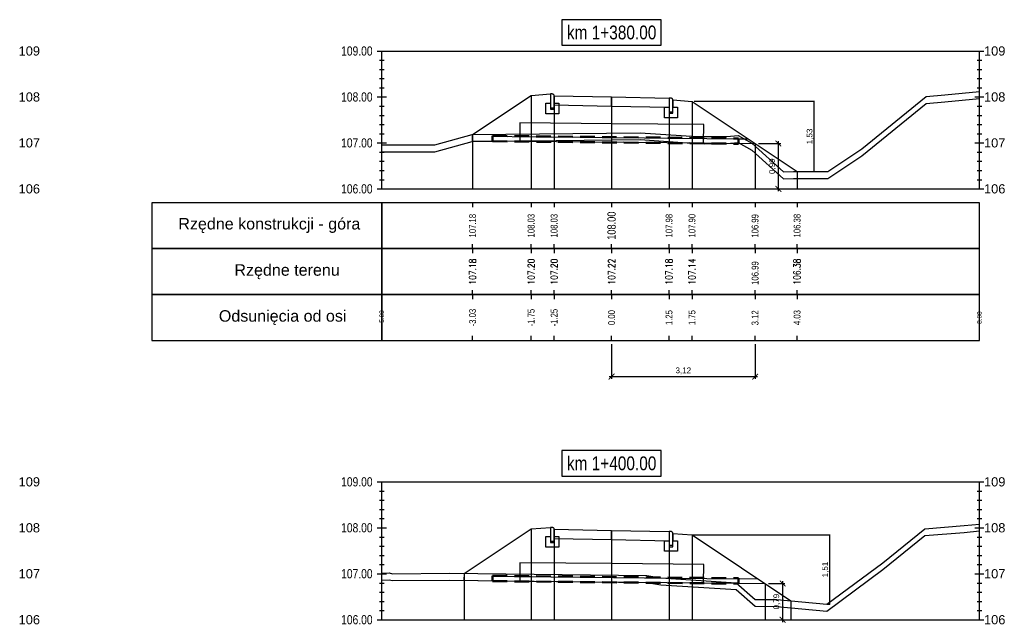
# Model space of a CAD drawing. Extents: x 7537626 to 7538805, y 5722894 to 5725486.
# Tile 66 of 90: x 7538518 to 7538539, y 5725469 to 5725482. Entities that reach past the tile are written whole.
import ezdxf

# ---------------------------------------------------------------- set-up
doc = ezdxf.new("R2010")
doc.units = 0
doc.header["$PDMODE"] = 35
doc.header["$PDSIZE"] = 0.3
doc.linetypes.add('HIDDEN', pattern=[9.525, 6.35, -3.175])
for name, color, linetype in [('C-DROGI-PROFILE', 7, 'Continuous'), ('C-DROGI-PROFILE-ETYKIETY', 7, 'Continuous'), ('C-DROGI-PRZEKROJE-ETYKIETY', 7, 'Continuous'), ('C-POPRZECZKA-przekrój', 2, 'Continuous'), ('C-POPRZECZKA-widok', 1, 'Continuous')]:
    doc.layers.add(name, color=color, linetype=linetype)
for name, color, linetype, true_color in [('C-humus', 7, 'Continuous', 0x003df5), ('C-Teren', 7, 'Continuous', 0x005716), ('poprzeczki', 7, 'Continuous', 0x0000d6)]:
    doc.layers.add(name, color=color, linetype=linetype, true_color=true_color)
doc.layers.add('Pom-plan', color=4, linetype='Continuous', plot=False)
doc.styles.add('2mm08', font='arial.ttf', dxfattribs={"width": 0.8})
doc.styles.add('opis_50', font='arial.ttf', dxfattribs={"height": 0.125})
doc.styles.get("Standard").update_dxf_attribs({"font": 'arial.ttf'})
doc.dimstyles.new('OPIS_50', dxfattribs={"dimscale": 0.5, "dimtxt": 0.125, "dimasz": 0.25, "dimexe": 0.1, "dimexo": 0.15, "dimgap": 0.1, "dimtad": 1, "dimzin": 0, "dimtxsty": 'opis_50', "dimblk": 'ARCHTICK', "dimcen": 0.15, "dimdle": 0.1, "dimaunit": 2, "dimadec": 4, "dimazin": 0, "dimtfac": 1, "dimtmove": 0, "dimatfit": 3, "dimfxl": 1, "dimarcsym": 0})

# ---------------------------------------------------------------- blocks, each defined once
blk = doc.blocks.new('_ArchTick')
at = {"color": 0, "linetype": 'ByBlock', "const_width": 0.15}
blk.add_lwpolyline([(-0.5, -0.5), (0.5, 0.5)], dxfattribs=at)
blk = doc.blocks.new('*D11')
at = {"layer": 'Defpoints', "color": 0, "transparency": 16777216}
for p in [(7538532.256, 5725479.942), (7538534.434, 5725478.415), (7538534.877, 5725478.415)]:
    blk.add_point(p, dxfattribs=at)
at = {"layer": 'poprzeczki', "color": 0, "lineweight": -2, "transparency": 16777216}
for p, q in [((7538532.271, 5725479.942), (7538534.887, 5725479.942)), ((7538534.877, 5725479.952), (7538534.877, 5725478.405)), ((7538534.449, 5725478.415), (7538534.887, 5725478.415))]:
    blk.add_line(p, q, dxfattribs=at)
at = {"layer": 'poprzeczki', "color": 0, "lineweight": -2, "transparency": 16777216, "xscale": 0.025, "yscale": 0.025, "zscale": 0.025}
for p, rotation in [((7538534.877, 5725479.942), 90), ((7538534.877, 5725478.415), 270)]:
    blk.add_blockref('_ArchTick', p, dxfattribs=dict(at, rotation=rotation))
at = {"layer": 'poprzeczki', "color": 0, "transparency": 16777216, "insert": (7538534.792, 5725479.178), "char_height": 0.125, "attachment_point": 5, "rotation": 90, "style": 'opis_50'}
blk.add_mtext('1,53', dxfattribs=at)
blk = doc.blocks.new('*D12')
at = {"layer": 'Defpoints', "color": 0, "transparency": 16777216}
for p in [(7538532.225, 5725470.508), (7538535.157, 5725469), (7538535.215, 5725469)]:
    blk.add_point(p, dxfattribs=at)
at = {"layer": 'poprzeczki', "color": 0, "lineweight": -2, "transparency": 16777216}
for p, q in [((7538532.24, 5725470.508), (7538535.225, 5725470.508)), ((7538535.215, 5725470.518), (7538535.215, 5725468.99)), ((7538535.172, 5725469), (7538535.225, 5725469))]:
    blk.add_line(p, q, dxfattribs=at)
at = {"layer": 'poprzeczki', "color": 0, "lineweight": -2, "transparency": 16777216, "xscale": 0.025, "yscale": 0.025, "zscale": 0.025}
for p, rotation in [((7538535.215, 5725470.508), 90), ((7538535.215, 5725469), 270)]:
    blk.add_blockref('_ArchTick', p, dxfattribs=dict(at, rotation=rotation))
at = {"layer": 'poprzeczki', "color": 0, "transparency": 16777216, "insert": (7538535.13, 5725469.754), "char_height": 0.125, "attachment_point": 5, "rotation": 90, "style": 'opis_50'}
blk.add_mtext('1,51', dxfattribs=at)
blk = doc.blocks.new('geokrata')
at = {"layer": 'C-POPRZECZKA-przekrój', "color": 172, "linetype": 'HIDDEN', "lineweight": 50, "ltscale": 0.05, "true_color": 0x0000cc}
for p, q in [((7538464.885, 5725469.743), (7538470.234, 5725469.689)), ((7538464.887, 5725469.627), (7538470.233, 5725469.573))]:
    blk.add_line(p, q, dxfattribs=at)
at = {"layer": 'C-POPRZECZKA-przekrój', "color": 98, "linetype": 'Continuous', "lineweight": 30, "true_color": 0x006100}
for p, q in [((7538464.892, 5725469.735), (7538465.726, 5725469.726)), ((7538464.893, 5725469.635), (7538465.725, 5725469.626)), ((7538469.225, 5725469.591), (7538470.225, 5725469.581))]:
    blk.add_line(p, q, dxfattribs=at)
for points in [[(7538467.479, 5725470.009), (7538465.479, 5725470.029), (7538465.475, 5725469.629), (7538469.475, 5725469.589), (7538469.479, 5725469.989), (7538467.479, 5725470.009), (7538465.479, 5725470.029), (7538465.476, 5725469.729), (7538470.226, 5725469.681)], [(7538464.892, 5725469.735), (7538464.893, 5725469.635)], [(7538470.225, 5725469.581), (7538470.226, 5725469.681)]]:
    blk.add_lwpolyline(points, dxfattribs=at)
at = {"layer": 'C-POPRZECZKA-przekrój', "color": 172, "linetype": 'HIDDEN', "lineweight": 50, "ltscale": 0.05, "true_color": 0x0000cc}
for points in [[(7538464.885, 5725469.743), (7538464.887, 5725469.627)], [(7538470.233, 5725469.573), (7538470.234, 5725469.689)]]:
    blk.add_lwpolyline(points, dxfattribs=at)
blk = doc.blocks.new('*D230')
at = {"layer": 'Defpoints', "color": 0, "transparency": 16777216}
for p in [(7538533.596, 5725479.024), (7538534.103, 5725479.024), (7538533.596, 5725478.036)]:
    blk.add_point(p, dxfattribs=at)
at = {"layer": 'Pom-plan', "color": 0, "lineweight": -2, "transparency": 16777216}
for p, q in [((7538533.671, 5725479.024), (7538534.153, 5725479.024)), ((7538534.103, 5725477.986), (7538534.103, 5725479.074)), ((7538533.671, 5725478.036), (7538534.153, 5725478.036))]:
    blk.add_line(p, q, dxfattribs=at)
at = {"layer": 'Pom-plan', "color": 0, "lineweight": -2, "transparency": 16777216, "xscale": 0.125, "yscale": 0.125, "zscale": 0.125}
for p, rotation in [((7538534.103, 5725479.024), 90), ((7538534.103, 5725478.036), 270)]:
    blk.add_blockref('_ArchTick', p, dxfattribs=dict(at, rotation=rotation))
at = {"layer": 'Pom-plan', "color": 0, "transparency": 16777216, "insert": (7538533.978, 5725478.53), "char_height": 0.125, "attachment_point": 5, "rotation": 90, "style": 'opis_50'}
blk.add_mtext('0,99', dxfattribs=at)
blk = doc.blocks.new('*D231')
at = {"layer": 'Defpoints', "color": 0, "transparency": 16777216}
for p in [(7538530.475, 5725474.736), (7538533.596, 5725474.736), (7538533.596, 5725473.951)]:
    blk.add_point(p, dxfattribs=at)
at = {"layer": 'Pom-plan', "color": 0, "lineweight": -2, "transparency": 16777216}
for p, q in [((7538530.475, 5725474.661), (7538530.475, 5725473.901)), ((7538533.596, 5725474.661), (7538533.596, 5725473.901)), ((7538530.425, 5725473.951), (7538533.646, 5725473.951))]:
    blk.add_line(p, q, dxfattribs=at)
at = {"layer": 'Pom-plan', "color": 0, "lineweight": -2, "transparency": 16777216, "xscale": 0.125, "yscale": 0.125, "zscale": 0.125, "rotation": 180}
blk.add_blockref('_ArchTick', (7538530.475, 5725473.951), dxfattribs=at)
at = {"layer": 'Pom-plan', "color": 0, "lineweight": -2, "transparency": 16777216, "xscale": 0.125, "yscale": 0.125, "zscale": 0.125}
blk.add_blockref('_ArchTick', (7538533.596, 5725473.951), dxfattribs=at)
at = {"layer": 'Pom-plan', "color": 0, "transparency": 16777216, "insert": (7538532.035, 5725474.076), "char_height": 0.125, "attachment_point": 5, "style": 'opis_50'}
blk.add_mtext('3,12', dxfattribs=at)
blk = doc.blocks.new('*D233')
at = {"layer": 'Defpoints', "color": 0, "transparency": 16777216}
for p in [(7538533.812, 5725469.45), (7538533.812, 5725468.661), (7538534.195, 5725468.661)]:
    blk.add_point(p, dxfattribs=at)
at = {"layer": 'Pom-plan', "color": 0, "lineweight": -2, "transparency": 16777216}
for p, q in [((7538534.195, 5725469.5), (7538534.195, 5725468.611)), ((7538533.887, 5725469.45), (7538534.245, 5725469.45)), ((7538533.887, 5725468.661), (7538534.245, 5725468.661))]:
    blk.add_line(p, q, dxfattribs=at)
at = {"layer": 'Pom-plan', "color": 0, "lineweight": -2, "transparency": 16777216, "xscale": 0.125, "yscale": 0.125, "zscale": 0.125}
for p, rotation in [((7538534.195, 5725469.45), 90), ((7538534.195, 5725468.661), 270)]:
    blk.add_blockref('_ArchTick', p, dxfattribs=dict(at, rotation=rotation))
at = {"layer": 'Pom-plan', "color": 0, "transparency": 16777216, "insert": (7538534.069, 5725469.056), "char_height": 0.125, "attachment_point": 5, "rotation": 90, "style": 'opis_50'}
blk.add_mtext('0,79', dxfattribs=at)

msp = doc.modelspace()

# ---------------------------------------------------------------- linework, layer by layer
at = {"layer": 'C-DROGI-PROFILE', "color": 7, "linetype": 'Continuous', "lineweight": -3}
for p, q in [((7538527.45, 5725477.736), (7538527.45, 5725477.636)), ((7538528.725, 5725477.736), (7538528.725, 5725477.636)), ((7538529.225, 5725477.736), (7538529.225, 5725477.636)), ((7538530.475, 5725477.736), (7538530.475, 5725477.636)), ((7538531.725, 5725477.736), (7538531.725, 5725477.636)), ((7538532.225, 5725477.736), (7538532.225, 5725477.636)), ((7538533.596, 5725477.736), (7538533.596, 5725477.636)), ((7538534.51, 5725477.736), (7538534.51, 5725477.636)), ((7538527.45, 5725476.736), (7538527.45, 5725476.836)), ((7538528.725, 5725476.736), (7538528.725, 5725476.836)), ((7538529.225, 5725476.736), (7538529.225, 5725476.836)), ((7538530.475, 5725476.736), (7538530.475, 5725476.836)), ((7538531.725, 5725476.736), (7538531.725, 5725476.836)), ((7538532.225, 5725476.736), (7538532.225, 5725476.836)), ((7538533.596, 5725476.736), (7538533.596, 5725476.836)), ((7538534.51, 5725476.736), (7538534.51, 5725476.836)), ((7538527.45, 5725476.736), (7538527.45, 5725476.636)), ((7538528.725, 5725476.736), (7538528.725, 5725476.636)), ((7538529.225, 5725476.736), (7538529.225, 5725476.636)), ((7538530.475, 5725476.736), (7538530.475, 5725476.636)), ((7538531.725, 5725476.736), (7538531.725, 5725476.636)), ((7538532.225, 5725476.736), (7538532.225, 5725476.636)), ((7538533.596, 5725476.736), (7538533.596, 5725476.636)), ((7538534.51, 5725476.736), (7538534.51, 5725476.636)), ((7538527.45, 5725475.736), (7538527.45, 5725475.836)), ((7538527.45, 5725475.736), (7538527.45, 5725475.636)), ((7538528.725, 5725475.736), (7538528.725, 5725475.836)), ((7538528.725, 5725475.736), (7538528.725, 5725475.636)), ((7538529.225, 5725475.736), (7538529.225, 5725475.836)), ((7538529.225, 5725475.736), (7538529.225, 5725475.636)), ((7538530.475, 5725475.736), (7538530.475, 5725475.836)), ((7538530.475, 5725475.736), (7538530.475, 5725475.636)), ((7538531.725, 5725475.736), (7538531.725, 5725475.836)), ((7538531.725, 5725475.736), (7538531.725, 5725475.636)), ((7538532.225, 5725475.736), (7538532.225, 5725475.836)), ((7538532.225, 5725475.736), (7538532.225, 5725475.636)), ((7538533.596, 5725475.736), (7538533.596, 5725475.836)), ((7538533.596, 5725475.736), (7538533.596, 5725475.636)), ((7538534.51, 5725475.736), (7538534.51, 5725475.836)), ((7538534.51, 5725475.736), (7538534.51, 5725475.636)), ((7538527.45, 5725474.736), (7538527.45, 5725474.836)), ((7538528.725, 5725474.736), (7538528.725, 5725474.836)), ((7538529.225, 5725474.736), (7538529.225, 5725474.836)), ((7538530.475, 5725474.736), (7538530.475, 5725474.836)), ((7538531.725, 5725474.736), (7538531.725, 5725474.836)), ((7538532.225, 5725474.736), (7538532.225, 5725474.836)), ((7538533.596, 5725474.736), (7538533.596, 5725474.836)), ((7538534.51, 5725474.736), (7538534.51, 5725474.836))]:
    msp.add_line(p, q, dxfattribs=at)
at = {"layer": 'C-DROGI-PROFILE', "color": 1, "linetype": 'Continuous', "lineweight": -3}
for points in [[(7538525.475, 5725476.736), (7538525.475, 5725477.736), (7538520.475, 5725477.736), (7538520.475, 5725476.736)], [(7538525.475, 5725476.736), (7538538.475, 5725476.736), (7538538.475, 5725477.736), (7538525.475, 5725477.736)], [(7538525.475, 5725475.736), (7538525.475, 5725476.736), (7538520.475, 5725476.736), (7538520.475, 5725475.736)], [(7538525.475, 5725475.736), (7538538.475, 5725475.736), (7538538.475, 5725476.736), (7538525.475, 5725476.736)], [(7538525.475, 5725474.736), (7538525.475, 5725475.736), (7538520.475, 5725475.736), (7538520.475, 5725474.736)], [(7538525.475, 5725474.736), (7538538.475, 5725474.736), (7538538.475, 5725475.736), (7538525.475, 5725475.736)]]:
    msp.add_3dface(points, dxfattribs=at)
at = {"layer": 'C-DROGI-PRZEKROJE-ETYKIETY', "color": 1, "linetype": 'Continuous', "lineweight": -3}
for p, q in [((7538528.725, 5725480.068), (7538528.725, 5725478.036)), ((7538529.225, 5725480.062), (7538529.225, 5725478.036)), ((7538530.475, 5725480.037), (7538530.475, 5725478.036)), ((7538531.725, 5725480.012), (7538531.725, 5725478.036)), ((7538532.225, 5725479.938), (7538532.225, 5725478.036)), ((7538527.45, 5725479.218), (7538527.45, 5725478.036)), ((7538534.51, 5725478.415), (7538534.51, 5725478.036)), ((7538528.725, 5725470.638), (7538528.725, 5725468.661)), ((7538529.225, 5725470.631), (7538529.225, 5725468.661)), ((7538530.475, 5725470.606), (7538530.475, 5725468.661)), ((7538531.725, 5725470.581), (7538531.725, 5725468.661)), ((7538532.225, 5725470.508), (7538532.225, 5725468.661)), ((7538527.271, 5725469.668), (7538527.271, 5725468.661)), ((7538534.375, 5725469.074), (7538534.375, 5725468.661))]:
    msp.add_line(p, q, dxfattribs=at)
for points in [[(7538533.596, 5725479.024), (7538533.596, 5725478.036)], [(7538533.812, 5725469.45), (7538533.812, 5725468.661)]]:
    msp.add_lwpolyline(points, dxfattribs=at)
at = {"layer": 'C-humus'}
for p, q in [((7538537.725, 5725479.93), (7538538.475, 5725480.003)), ((7538535.916, 5725478.757), (7538537.319, 5725479.897)), ((7538537.319, 5725479.897), (7538537.725, 5725479.93)), ((7538527.442, 5725479.068), (7538531.094, 5725479.109)), ((7538531.094, 5725479.109), (7538532.323, 5725479.024)), ((7538526.631, 5725478.846), (7538527.442, 5725479.068)), ((7538532.323, 5725479.024), (7538532.981, 5725479.025)), ((7538532.981, 5725479.025), (7538533.229, 5725479.046)), ((7538533.229, 5725479.046), (7538533.525, 5725478.881)), ((7538525.475, 5725478.842), (7538526.631, 5725478.846)), ((7538533.525, 5725478.881), (7538534.213, 5725478.256)), ((7538535.175, 5725478.265), (7538535.916, 5725478.757)), ((7538534.213, 5725478.256), (7538534.434, 5725478.265)), ((7538534.434, 5725478.265), (7538535.175, 5725478.265)), ((7538537.29, 5725470.491), (7538538.144, 5725470.562)), ((7538538.144, 5725470.562), (7538538.475, 5725470.594)), ((7538536.378, 5725469.752), (7538537.29, 5725470.491)), ((7538535.157, 5725468.85), (7538536.378, 5725469.752)), ((7538525.475, 5725469.526), (7538525.633, 5725469.529)), ((7538525.633, 5725469.529), (7538525.707, 5725469.514)), ((7538525.707, 5725469.514), (7538526.947, 5725469.522)), ((7538526.947, 5725469.522), (7538531.244, 5725469.475)), ((7538531.244, 5725469.475), (7538531.544, 5725469.424)), ((7538531.544, 5725469.424), (7538533.188, 5725469.318)), ((7538533.188, 5725469.318), (7538533.598, 5725468.954)), ((7538533.598, 5725468.954), (7538534.069, 5725468.953)), ((7538534.069, 5725468.953), (7538535.157, 5725468.85))]:
    msp.add_line(p, q, dxfattribs=at)
at = {"layer": 'C-POPRZECZKA-przekrój', "color": 2, "linetype": 'Continuous', "lineweight": -3}
for p, q in [((7538527.45, 5725479.218), (7538528.725, 5725480.068)), ((7538528.725, 5725480.068), (7538529.145, 5725480.102)), ((7538529.185, 5725480.102), (7538529.145, 5725480.102)), ((7538529.145, 5725480.102), (7538529.145, 5725479.772)), ((7538529.19, 5725480.101), (7538529.185, 5725480.102)), ((7538529.199, 5725480.099), (7538529.19, 5725480.101)), ((7538529.207, 5725480.095), (7538529.199, 5725480.099)), ((7538529.213, 5725480.09), (7538529.207, 5725480.095)), ((7538529.218, 5725480.085), (7538529.213, 5725480.09)), ((7538529.222, 5725480.077), (7538529.218, 5725480.085)), ((7538529.224, 5725480.069), (7538529.222, 5725480.077)), ((7538529.225, 5725480.062), (7538529.224, 5725480.069)), ((7538529.225, 5725480.062), (7538530.475, 5725480.037)), ((7538529.225, 5725480.062), (7538529.226, 5725479.862)), ((7538529.225, 5725479.772), (7538529.225, 5725480.062)), ((7538529.225, 5725480.062), (7538529.225, 5725479.902)), ((7538530.475, 5725479.837), (7538530.475, 5725480.037)), ((7538530.475, 5725480.037), (7538531.725, 5725480.012)), ((7538531.725, 5725480.012), (7538531.724, 5725479.812)), ((7538531.765, 5725480.012), (7538531.725, 5725480.012)), ((7538531.725, 5725480.012), (7538531.725, 5725479.682)), ((7538531.77, 5725480.011), (7538531.765, 5725480.012)), ((7538531.779, 5725480.009), (7538531.77, 5725480.011)), ((7538531.787, 5725480.005), (7538531.779, 5725480.009)), ((7538531.793, 5725480), (7538531.787, 5725480.005)), ((7538531.798, 5725479.995), (7538531.793, 5725480)), ((7538531.802, 5725479.987), (7538531.798, 5725479.995)), ((7538531.804, 5725479.979), (7538531.802, 5725479.987)), ((7538531.805, 5725479.972), (7538531.804, 5725479.979)), ((7538531.805, 5725479.682), (7538531.805, 5725479.972)), ((7538531.805, 5725479.972), (7538531.805, 5725479.812)), ((7538531.805, 5725479.972), (7538532.225, 5725479.938)), ((7538529.045, 5725479.672), (7538529.045, 5725479.902)), ((7538529.045, 5725479.902), (7538529.145, 5725479.902)), ((7538529.145, 5725479.902), (7538529.145, 5725479.802)), ((7538529.145, 5725479.802), (7538529.225, 5725479.802)), ((7538529.145, 5725479.772), (7538529.225, 5725479.772)), ((7538529.225, 5725479.902), (7538529.325, 5725479.902)), ((7538529.226, 5725479.862), (7538530.475, 5725479.837)), ((7538529.325, 5725479.902), (7538529.325, 5725479.672)), ((7538530.475, 5725479.837), (7538531.724, 5725479.812)), ((7538531.625, 5725479.582), (7538531.625, 5725479.812)), ((7538531.625, 5725479.812), (7538531.725, 5725479.812)), ((7538531.725, 5725479.812), (7538531.725, 5725479.712)), ((7538531.805, 5725479.812), (7538531.905, 5725479.812)), ((7538531.905, 5725479.812), (7538531.905, 5725479.582)), ((7538532.225, 5725479.938), (7538534.51, 5725478.415)), ((7538529.325, 5725479.672), (7538529.045, 5725479.672)), ((7538531.905, 5725479.582), (7538531.625, 5725479.582)), ((7538531.725, 5725479.712), (7538531.805, 5725479.712)), ((7538531.725, 5725479.682), (7538531.805, 5725479.682)), ((7538527.271, 5725469.668), (7538528.725, 5725470.638)), ((7538528.725, 5725470.638), (7538529.145, 5725470.671)), ((7538529.185, 5725470.671), (7538529.145, 5725470.671)), ((7538529.145, 5725470.671), (7538529.145, 5725470.341)), ((7538529.19, 5725470.671), (7538529.185, 5725470.671)), ((7538529.199, 5725470.669), (7538529.19, 5725470.671)), ((7538529.207, 5725470.664), (7538529.199, 5725470.669)), ((7538529.213, 5725470.66), (7538529.207, 5725470.664)), ((7538529.218, 5725470.654), (7538529.213, 5725470.66)), ((7538529.222, 5725470.647), (7538529.218, 5725470.654)), ((7538529.224, 5725470.639), (7538529.222, 5725470.647)), ((7538529.225, 5725470.631), (7538529.224, 5725470.639)), ((7538529.225, 5725470.631), (7538530.475, 5725470.606)), ((7538529.225, 5725470.631), (7538529.226, 5725470.431)), ((7538529.225, 5725470.341), (7538529.225, 5725470.631)), ((7538529.225, 5725470.631), (7538529.225, 5725470.471)), ((7538530.475, 5725470.406), (7538530.475, 5725470.606)), ((7538530.475, 5725470.606), (7538531.725, 5725470.581)), ((7538531.725, 5725470.581), (7538531.724, 5725470.381)), ((7538531.765, 5725470.581), (7538531.725, 5725470.581)), ((7538531.725, 5725470.581), (7538531.725, 5725470.251)), ((7538531.77, 5725470.581), (7538531.765, 5725470.581)), ((7538531.779, 5725470.579), (7538531.77, 5725470.581)), ((7538531.787, 5725470.574), (7538531.779, 5725470.579)), ((7538531.793, 5725470.57), (7538531.787, 5725470.574)), ((7538531.798, 5725470.564), (7538531.793, 5725470.57)), ((7538531.802, 5725470.557), (7538531.798, 5725470.564)), ((7538531.804, 5725470.549), (7538531.802, 5725470.557)), ((7538531.805, 5725470.541), (7538531.804, 5725470.549)), ((7538531.805, 5725470.251), (7538531.805, 5725470.541)), ((7538531.805, 5725470.541), (7538531.805, 5725470.381)), ((7538531.805, 5725470.541), (7538532.225, 5725470.508)), ((7538529.045, 5725470.241), (7538529.045, 5725470.471)), ((7538529.045, 5725470.471), (7538529.145, 5725470.471)), ((7538529.145, 5725470.471), (7538529.145, 5725470.371)), ((7538529.145, 5725470.371), (7538529.225, 5725470.371)), ((7538529.145, 5725470.341), (7538529.225, 5725470.341)), ((7538529.225, 5725470.471), (7538529.325, 5725470.471)), ((7538529.226, 5725470.431), (7538530.475, 5725470.406)), ((7538529.325, 5725470.471), (7538529.325, 5725470.241)), ((7538530.475, 5725470.406), (7538531.724, 5725470.381)), ((7538531.625, 5725470.151), (7538531.625, 5725470.381)), ((7538531.625, 5725470.381), (7538531.725, 5725470.381)), ((7538531.725, 5725470.381), (7538531.725, 5725470.281)), ((7538531.805, 5725470.381), (7538531.905, 5725470.381)), ((7538531.905, 5725470.381), (7538531.905, 5725470.151)), ((7538532.225, 5725470.508), (7538534.375, 5725469.074)), ((7538529.325, 5725470.241), (7538529.045, 5725470.241)), ((7538531.905, 5725470.151), (7538531.625, 5725470.151)), ((7538531.725, 5725470.281), (7538531.805, 5725470.281)), ((7538531.725, 5725470.251), (7538531.805, 5725470.251))]:
    msp.add_line(p, q, dxfattribs=at)
at = {"layer": 'C-POPRZECZKA-przekrój'}
for points in [[(7538527.45, 5725479.07), (7538527.45, 5725479.22)], [(7538533.226, 5725479.128), (7538533.443, 5725479.126)], [(7538527.887, 5725479.073), (7538527.45, 5725479.07)], [(7538533.225, 5725479.028), (7538533.596, 5725479.024)], [(7538527.271, 5725469.518), (7538527.272, 5725469.668)], [(7538527.887, 5725469.501), (7538527.271, 5725469.518)], [(7538533.226, 5725469.556), (7538533.659, 5725469.551)], [(7538533.225, 5725469.456), (7538533.812, 5725469.45)]]:
    msp.add_lwpolyline(points, dxfattribs=at)
at = {"layer": 'C-POPRZECZKA-widok', "color": 1, "linetype": 'Continuous', "lineweight": -3}
for p, q in [((7538525.375, 5725481.036), (7538538.575, 5725481.036)), ((7538525.475, 5725478.036), (7538525.475, 5725481.036)), ((7538538.475, 5725478.036), (7538538.475, 5725481.036)), ((7538525.425, 5725480.836), (7538525.525, 5725480.836)), ((7538538.425, 5725480.836), (7538538.525, 5725480.836)), ((7538525.425, 5725480.636), (7538525.525, 5725480.636)), ((7538538.425, 5725480.636), (7538538.525, 5725480.636)), ((7538525.425, 5725480.436), (7538525.525, 5725480.436)), ((7538538.425, 5725480.436), (7538538.525, 5725480.436)), ((7538525.425, 5725480.236), (7538525.525, 5725480.236)), ((7538538.425, 5725480.236), (7538538.525, 5725480.236)), ((7538525.375, 5725480.036), (7538525.575, 5725480.036)), ((7538525.425, 5725480.036), (7538525.525, 5725480.036)), ((7538538.375, 5725480.036), (7538538.575, 5725480.036)), ((7538538.425, 5725480.036), (7538538.525, 5725480.036)), ((7538525.425, 5725479.836), (7538525.525, 5725479.836)), ((7538538.425, 5725479.836), (7538538.525, 5725479.836)), ((7538525.425, 5725479.636), (7538525.525, 5725479.636)), ((7538538.425, 5725479.636), (7538538.525, 5725479.636)), ((7538525.425, 5725479.436), (7538525.525, 5725479.436)), ((7538538.425, 5725479.436), (7538538.525, 5725479.436)), ((7538525.425, 5725479.236), (7538525.525, 5725479.236)), ((7538538.425, 5725479.236), (7538538.525, 5725479.236)), ((7538525.375, 5725479.036), (7538525.575, 5725479.036)), ((7538525.425, 5725479.036), (7538525.525, 5725479.036)), ((7538538.375, 5725479.036), (7538538.575, 5725479.036)), ((7538538.425, 5725479.036), (7538538.525, 5725479.036)), ((7538525.425, 5725478.836), (7538525.525, 5725478.836)), ((7538538.425, 5725478.836), (7538538.525, 5725478.836)), ((7538525.425, 5725478.636), (7538525.525, 5725478.636)), ((7538538.425, 5725478.636), (7538538.525, 5725478.636)), ((7538525.425, 5725478.436), (7538525.525, 5725478.436)), ((7538538.425, 5725478.436), (7538538.525, 5725478.436)), ((7538525.375, 5725478.036), (7538538.575, 5725478.036)), ((7538525.425, 5725478.236), (7538525.525, 5725478.236)), ((7538538.425, 5725478.236), (7538538.525, 5725478.236)), ((7538525.375, 5725471.661), (7538538.575, 5725471.661)), ((7538525.475, 5725468.661), (7538525.475, 5725471.661)), ((7538538.475, 5725468.661), (7538538.475, 5725471.661)), ((7538525.425, 5725471.461), (7538525.525, 5725471.461)), ((7538538.425, 5725471.461), (7538538.525, 5725471.461)), ((7538525.425, 5725471.261), (7538525.525, 5725471.261)), ((7538538.425, 5725471.261), (7538538.525, 5725471.261)), ((7538525.425, 5725471.061), (7538525.525, 5725471.061)), ((7538538.425, 5725471.061), (7538538.525, 5725471.061)), ((7538525.425, 5725470.861), (7538525.525, 5725470.861)), ((7538538.425, 5725470.861), (7538538.525, 5725470.861)), ((7538525.375, 5725470.661), (7538525.575, 5725470.661)), ((7538525.425, 5725470.661), (7538525.525, 5725470.661)), ((7538538.375, 5725470.661), (7538538.575, 5725470.661)), ((7538538.425, 5725470.661), (7538538.525, 5725470.661)), ((7538525.425, 5725470.461), (7538525.525, 5725470.461)), ((7538538.425, 5725470.461), (7538538.525, 5725470.461)), ((7538525.425, 5725470.261), (7538525.525, 5725470.261)), ((7538538.425, 5725470.261), (7538538.525, 5725470.261)), ((7538525.425, 5725470.061), (7538525.525, 5725470.061)), ((7538538.425, 5725470.061), (7538538.525, 5725470.061)), ((7538525.425, 5725469.861), (7538525.525, 5725469.861)), ((7538538.425, 5725469.861), (7538538.525, 5725469.861)), ((7538525.375, 5725469.661), (7538525.575, 5725469.661)), ((7538525.425, 5725469.661), (7538525.525, 5725469.661)), ((7538525.425, 5725469.461), (7538525.525, 5725469.461)), ((7538538.375, 5725469.661), (7538538.575, 5725469.661)), ((7538538.425, 5725469.661), (7538538.525, 5725469.661)), ((7538538.425, 5725469.461), (7538538.525, 5725469.461)), ((7538525.425, 5725469.261), (7538525.525, 5725469.261)), ((7538538.425, 5725469.261), (7538538.525, 5725469.261)), ((7538525.425, 5725469.061), (7538525.525, 5725469.061)), ((7538538.425, 5725469.061), (7538538.525, 5725469.061)), ((7538525.425, 5725468.861), (7538525.525, 5725468.861)), ((7538538.425, 5725468.861), (7538538.525, 5725468.861)), ((7538525.375, 5725468.661), (7538538.575, 5725468.661))]:
    msp.add_line(p, q, dxfattribs=at)
at = {"layer": 'C-POPRZECZKA-widok', "color": 3, "linetype": 'Continuous', "lineweight": -3}
for points in [[(7538529.395, 5725481.161), (7538531.555, 5725481.161), (7538531.555, 5725481.718), (7538529.395, 5725481.718)], [(7538529.395, 5725471.786), (7538531.555, 5725471.786), (7538531.555, 5725472.343), (7538529.395, 5725472.343)]]:
    msp.add_3dface(points, dxfattribs=at)
at = {"layer": 'C-Teren'}
for p, q in [((7538535.916, 5725478.907), (7538537.319, 5725480.047)), ((7538537.319, 5725480.047), (7538537.725, 5725480.08)), ((7538537.725, 5725480.08), (7538538.475, 5725480.153)), ((7538526.631, 5725478.996), (7538527.442, 5725479.218)), ((7538527.442, 5725479.218), (7538531.094, 5725479.259)), ((7538531.094, 5725479.259), (7538532.323, 5725479.174)), ((7538532.323, 5725479.174), (7538532.981, 5725479.175)), ((7538532.981, 5725479.175), (7538533.229, 5725479.196)), ((7538533.229, 5725479.196), (7538533.525, 5725479.031)), ((7538525.475, 5725478.992), (7538526.631, 5725478.996)), ((7538533.525, 5725479.031), (7538534.213, 5725478.406)), ((7538535.175, 5725478.415), (7538535.916, 5725478.907)), ((7538534.213, 5725478.406), (7538534.434, 5725478.415)), ((7538534.434, 5725478.415), (7538535.175, 5725478.415)), ((7538536.378, 5725469.902), (7538537.29, 5725470.641)), ((7538537.29, 5725470.641), (7538538.144, 5725470.712)), ((7538538.144, 5725470.712), (7538538.475, 5725470.744)), ((7538535.157, 5725469), (7538536.378, 5725469.902)), ((7538525.475, 5725469.676), (7538525.633, 5725469.679)), ((7538525.633, 5725469.679), (7538525.707, 5725469.664)), ((7538525.707, 5725469.664), (7538526.947, 5725469.672)), ((7538526.947, 5725469.672), (7538531.244, 5725469.625)), ((7538531.244, 5725469.625), (7538531.544, 5725469.574)), ((7538531.544, 5725469.574), (7538533.188, 5725469.468)), ((7538533.188, 5725469.468), (7538533.598, 5725469.104)), ((7538533.598, 5725469.104), (7538534.069, 5725469.103)), ((7538534.069, 5725469.103), (7538535.157, 5725469))]:
    msp.add_line(p, q, dxfattribs=at)

# ---------------------------------------------------------------- block references
at = {"layer": 'C-POPRZECZKA-przekrój'}
for p in [(63, 9.446), (63, -0.126)]:
    msp.add_blockref('geokrata', p, dxfattribs=at)

# ---------------------------------------------------------------- texts
at = {"layer": 'C-DROGI-PROFILE', "color": 2}
for s, p in [('Rzędne konstrukcji - góra', (7538521.05, 5725477.153)), ('Rzędne terenu', (7538522.27, 5725476.147)), ('Odsunięcia od osi', (7538521.931, 5725475.147))]:
    msp.add_text(s, height=0.25, dxfattribs=at).set_placement(p)
at = {"layer": 'C-DROGI-PROFILE-ETYKIETY', "color": 1, "style": '2mm08', "width": 0.8}
for s, p in [('106.99', (7538533.67, 5725476.975)), ('106.99', (7538533.671, 5725475.948)), ('3.12', (7538533.67, 5725475.068))]:
    msp.add_text(s, height=0.15, rotation=90, dxfattribs=at).set_placement(p)
at = {"layer": 'C-DROGI-PROFILE-ETYKIETY', "color": 1, "linetype": 'Continuous', "lineweight": -3, "attachment_point": 5, "rotation": 90, "style": '2mm08'}
for s, insert, char_height in [('107.18', (7538527.45, 5725477.236), 0.15), ('108.03', (7538528.725, 5725477.236), 0.15), ('108.03', (7538529.225, 5725477.236), 0.15), ('108.00', (7538530.475, 5725477.236), 0.18), ('107.98', (7538531.725, 5725477.236), 0.15), ('107.90', (7538532.225, 5725477.236), 0.15), ('106.38', (7538534.51, 5725477.236), 0.15), ('{\\Fsimplex.shx|c238;107.18}', (7538527.45, 5725476.236), 0.15), ('{\\Fsimplex.shx|c238;107.20}', (7538528.725, 5725476.236), 0.15), ('{\\Fsimplex.shx|c238;107.20}', (7538529.225, 5725476.236), 0.15), ('{\\Fsimplex.shx|c238;107.22}', (7538530.475, 5725476.236), 0.15), ('{\\Fsimplex.shx|c238;107.18}', (7538531.725, 5725476.236), 0.15), ('{\\Fsimplex.shx|c238;107.14}', (7538532.225, 5725476.236), 0.15), ('{\\Fsimplex.shx|c238;106.38}', (7538534.51, 5725476.236), 0.15), ('-3.03', (7538527.45, 5725475.236), 0.15), ('-1.75', (7538528.725, 5725475.236), 0.15), ('-1.25', (7538529.225, 5725475.236), 0.15), ('0.00', (7538530.475, 5725475.236), 0.15), ('1.25', (7538531.725, 5725475.236), 0.15), ('1.75', (7538532.225, 5725475.236), 0.15), ('4.03', (7538534.51, 5725475.236), 0.15)]:
    msp.add_mtext(s, dxfattribs=dict(at, insert=insert, char_height=char_height))
at = {"layer": 'C-DROGI-PROFILE-ETYKIETY', "color": 7, "linetype": 'Continuous', "lineweight": -3, "char_height": 0.1, "attachment_point": 5, "rotation": 90, "style": '2mm08'}
for s, insert in [('-5.00', (7538525.475, 5725475.236)), ('8.00', (7538538.475, 5725475.236))]:
    msp.add_mtext(s, dxfattribs=dict(at, insert=insert))
at = {"layer": 'C-POPRZECZKA-widok', "color": 3, "linetype": 'Continuous', "lineweight": -3, "char_height": 0.3, "attachment_point": 8, "style": '2mm08'}
for s, insert in [('km 1+380.00', (7538530.475, 5725481.286)), ('km 1+400.00', (7538530.475, 5725471.911))]:
    msp.add_mtext(s, dxfattribs=dict(at, insert=insert))
at = {"layer": 'C-POPRZECZKA-widok', "color": 1, "linetype": 'Continuous', "lineweight": -3, "char_height": 0.2, "attachment_point": 4}
for s, insert in [('109', (7538517.575, 5725481.036)), ('109', (7538538.575, 5725481.036)), ('108', (7538517.575, 5725480.036)), ('108', (7538538.575, 5725480.036)), ('107', (7538517.575, 5725479.036)), ('107', (7538538.575, 5725479.036)), ('106', (7538517.575, 5725478.036)), ('106', (7538538.575, 5725478.036)), ('109', (7538517.575, 5725471.661)), ('109', (7538538.575, 5725471.661)), ('108', (7538517.575, 5725470.661)), ('108', (7538538.575, 5725470.661)), ('107', (7538517.575, 5725469.661)), ('107', (7538538.575, 5725469.661)), ('106', (7538517.575, 5725468.661)), ('106', (7538538.575, 5725468.661))]:
    msp.add_mtext(s, dxfattribs=dict(at, insert=insert))
at = {"layer": 'C-POPRZECZKA-widok', "color": 1, "linetype": 'Continuous', "lineweight": -3, "char_height": 0.2, "attachment_point": 6, "style": '2mm08'}
for s, insert in [('109.00', (7538525.275, 5725481.036)), ('108.00', (7538525.275, 5725480.036)), ('107.00', (7538525.275, 5725479.036)), ('106.00', (7538525.275, 5725478.036)), ('109.00', (7538525.275, 5725471.661)), ('108.00', (7538525.275, 5725470.661)), ('107.00', (7538525.275, 5725469.661)), ('106.00', (7538525.275, 5725468.661))]:
    msp.add_mtext(s, dxfattribs=dict(at, insert=insert))

# ---------------------------------------------------------------- dimensions: what is measured, and where the dimension line sits
at = {"layer": 'Pom-plan'}
for base, p1, p2, picture, middle in [((7538534.103, 5725479.024), (7538533.596, 5725478.036), (7538533.596, 5725479.024), '*D230', (7538533.978, 5725478.53)), ((7538534.195, 5725468.661), (7538533.812, 5725469.45), (7538533.812, 5725468.661), '*D233', (7538534.069, 5725469.056))]:
    dim = msp.add_linear_dim(base=base, p1=p1, p2=p2, angle=90, dimstyle='OPIS_50', dxfattribs=at)
    dim.commit()
    dim.dimension.update_dxf_attribs({"geometry": picture, "text_midpoint": middle})
dim = msp.add_linear_dim(base=(7538533.596, 5725473.951), p1=(7538530.475, 5725474.736), p2=(7538533.596, 5725474.736), dimstyle='OPIS_50', dxfattribs=at)
dim.commit()
dim.dimension.update_dxf_attribs({"geometry": '*D231', "text_midpoint": (7538532.035, 5725474.076)})
at = {"layer": 'poprzeczki'}
for base, p1, p2, picture, middle in [((7538534.877, 5725478.415), (7538532.256, 5725479.942), (7538534.434, 5725478.415), '*D11', (7538534.792, 5725479.178)), ((7538535.215, 5725469), (7538532.225, 5725470.508), (7538535.157, 5725469), '*D12', (7538535.13, 5725469.754))]:
    dim = msp.add_linear_dim(base=base, p1=p1, p2=p2, angle=90, dimstyle='OPIS_50', override={"dimscale": 0.1}, dxfattribs=at)
    dim.commit()
    dim.dimension.update_dxf_attribs({"geometry": picture, "text_midpoint": middle})

doc.saveas('drawing.dxf')
